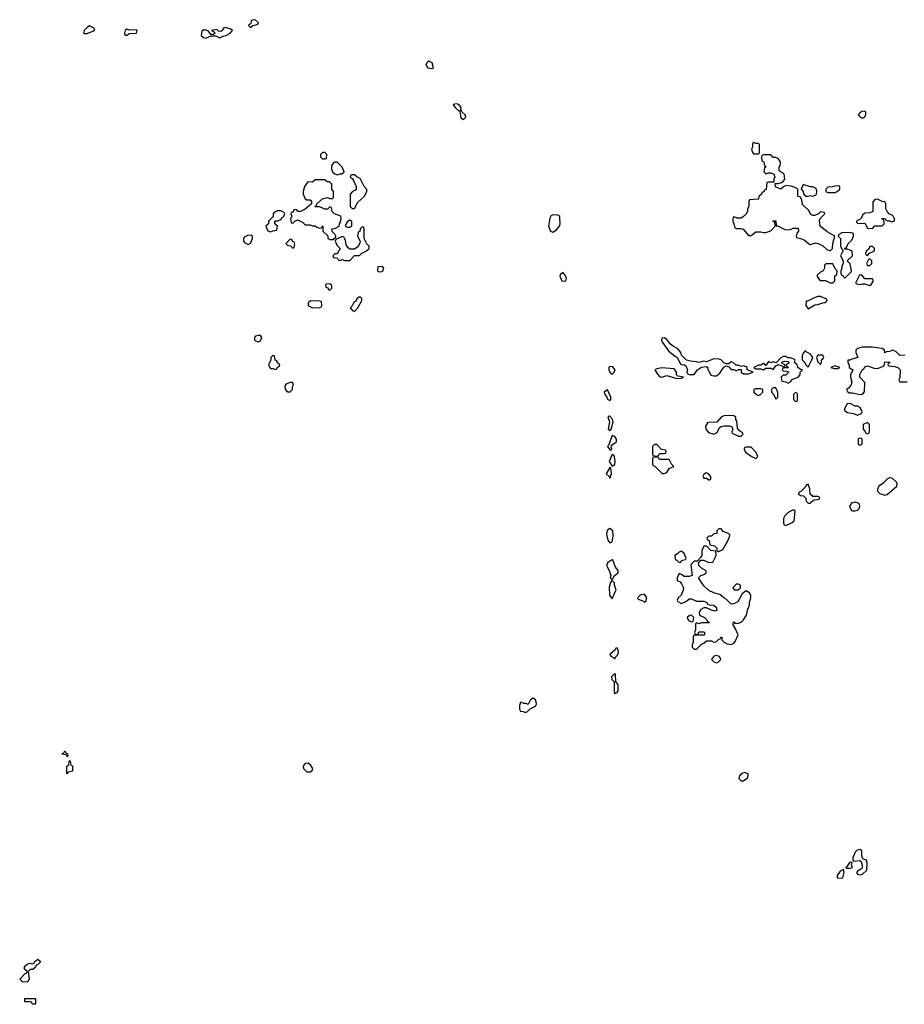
# Model space of a CAD drawing. Header units: inches. Extents: x 2701323 to 2964515, y 494916 to 722124.
# Tile 85 of 256: x 2762026 to 2769167, y 653646 to 661598. Entities that reach past the tile are written whole.
import ezdxf

# ---------------------------------------------------------------- set-up
doc = ezdxf.new("R2010")
doc.units = ezdxf.units.IN
doc.header["$MEASUREMENT"] = 0
doc.layers.add('C7665', color=7, linetype='Continuous')
doc.layers.add('C7666', color=7, linetype='Continuous')

msp = doc.modelspace()

# ---------------------------------------------------------------- linework, layer by layer
at = {"layer": 'C7665', "color": 2, "elevation": 6}
for points in [[(2764064, 660000), (2764034, 659970), (2764034, 659950), (2764014, 659930), (2764030, 659894), (2764050, 659884.7), (2764070, 659894), (2764102, 659898), (2764106, 659930), (2764086, 659950), (2764086, 659970), (2764090, 659974), (2764110, 659974), (2764134.6, 659985.4), (2764148.5, 660000)], [(2764217, 660000), (2764212, 659990), (2764218, 659958), (2764230, 659954), (2764246, 659970), (2764270, 659982), (2764310, 659962), (2764330, 659942), (2764370, 659942), (2764390, 659934), (2764410, 659934), (2764423.6, 659923.6), (2764450, 659914), (2764462, 659918), (2764470, 659934), (2764474, 659930), (2764474, 659890), (2764512.7, 659852.7), (2764514, 659830), (2764530, 659822), (2764550, 659822), (2764558, 659822), (2764566, 659830), (2764578, 659842), (2764578, 659850), (2764570, 659866), (2764547.3, 659887.3), (2764546, 659910), (2764570, 659912), (2764606, 659930), (2764608, 659950), (2764616.4, 659963.6), (2764622, 659990), (2764620, 660000)], [(2766307.7, 660000), (2766305.4, 659994.6), (2766296, 659930), (2766311.1, 659891.1), (2766330, 659881), (2766360.2, 659899.8), (2766384, 659930), (2766389, 659950), (2766387.5, 660000)], [(2767787, 660000), (2767782, 659990), (2767782, 659970), (2767791.6, 659951.6), (2767798, 659918), (2767812, 659912), (2767848.9, 659911.1), (2767865.4, 659905.4), (2767910, 659854), (2767930, 659854), (2767970, 659884.7), (2768010, 659884.7), (2768030, 659878), (2768050, 659878), (2768090, 659892), (2768126, 659930), (2768122, 659962), (2768106, 659970), (2768110, 659974), (2768130, 659974), (2768134, 659934), (2768146, 659934), (2768203.6, 659903.6), (2768230, 659902), (2768254.6, 659905.4), (2768270, 659914), (2768310, 659914), (2768314, 659890), (2768303.6, 659876.4), (2768294, 659850), (2768298, 659838), (2768330, 659832), (2768359.6, 659819.6), (2768403.6, 659783.6), (2768410, 659782), (2768450, 659796), (2768471.1, 659791.1), (2768510, 659772), (2768542, 659742), (2768570, 659732), (2768588, 659750), (2768589.1, 659790.9), (2768606, 659850), (2768544, 659884), (2768489.2, 659929.2), (2768483.1, 659976.9), (2768488, 659992), (2768496, 660000)], [(2767857.4, 660000), (2767850, 659995.3), (2767816.4, 659996.4), (2767806.5, 660000)], [(2768822.8, 660000), (2768822, 659998), (2768812, 659988), (2768782, 659970), (2768782, 659962), (2768792.7, 659952.7), (2768850, 659954), (2768870, 659914), (2768910, 659912), (2768930, 659932), (2768990, 659934), (2769006, 659950), (2769002, 659982), (2768988, 659988), (2768990, 659994), (2769012.7, 659992.7), (2769018, 659978), (2769032.7, 659972.7), (2769047.3, 659972.7), (2769070, 659964.7), (2769087.3, 659972.7), (2769088, 659990), (2769083, 660000)], [(2769171, 658889), (2769130, 658885.2), (2769099.3, 658919.3), (2769070, 658929.2), (2769050, 658919), (2769023.6, 658916.4), (2769010, 658908), (2769008, 658930), (2768990, 658942), (2768907.1, 658952.9), (2768830, 658953.2), (2768790, 658942.7), (2768774.8, 658930), (2768776, 658910), (2768791.1, 658868.9), (2768742.8, 658857.2), (2768727.3, 658847.3), (2768712.7, 658847.3), (2768711.3, 658830), (2768722, 658810), (2768722, 658790), (2768752, 658770), (2768734, 658730), (2768734, 658710), (2768744.7, 658670), (2768735.3, 658644.7), (2768718, 658622), (2768702, 658610), (2768710, 658594), (2768723.6, 658583.6), (2768750, 658584.7), (2768810, 658572), (2768830, 658574), (2768847.3, 658592.7), (2768848, 658668), (2768808, 658710), (2768808.4, 658731.6), (2768828, 658770), (2768842, 658778), (2768850, 658794), (2768870, 658802), (2768923.6, 658783.6), (2768950, 658782), (2768999, 658801), (2769008, 658810), (2769010, 658834), (2769050, 658832), (2769051.6, 658828.4), (2769038, 658822), (2769034, 658810), (2769043.6, 658803.6), (2769090, 658798), (2769114, 658790), (2769134, 658770), (2769132, 658708), (2769122, 658690), (2769130, 658674), (2769190, 658674)]]:
    msp.add_lwpolyline(points, dxfattribs=at)
at = {"layer": 'C7665', "color": 2}
for points, elevation in [([(2764690, 659978), (2764670, 659966), (2764654, 659930), (2764670, 659922), (2764690, 659922), (2764706, 659930), (2764706, 659970)], 6), ([(2763870, 659858), (2763838, 659842), (2763832.7, 659827.3), (2763832, 659810), (2763839.6, 659799.6), (2763870, 659782), (2763890, 659794), (2763906, 659830), (2763906, 659850), (2763896.4, 659856.4)], 6), ([(2764790, 659926), (2764774, 659910), (2764772.7, 659887.3), (2764758, 659882), (2764754, 659850), (2764774, 659810), (2764772.7, 659792.7), (2764756.9, 659763.1), (2764730, 659746), (2764690, 659746), (2764676.4, 659756.4), (2764660.4, 659780.4), (2764656.4, 659816.4), (2764642, 659842), (2764630, 659846), (2764578, 659822), (2764574, 659810), (2764590, 659774), (2764614, 659750), (2764590, 659706), (2764570, 659706), (2764554, 659690), (2764558, 659678), (2764590, 659674), (2764598, 659658), (2764610, 659654), (2764630, 659662), (2764650, 659652), (2764690, 659654), (2764730, 659694), (2764770, 659694), (2764788.4, 659711.6), (2764826, 659730), (2764846, 659750), (2764846, 659770), (2764828.4, 659788.4), (2764806, 659830), (2764806, 659910), (2764802, 659922)], 6), ([(2768730, 659879), (2768663.6, 659876.4), (2768638, 659862), (2768634, 659850), (2768651.6, 659831.6), (2768652.7, 659772.7), (2768663.6, 659743.6), (2768674, 659734), (2768652, 659690), (2768674, 659650), (2768674, 659630), (2768662, 659610), (2768662, 659590), (2768654, 659570), (2768654, 659550), (2768658, 659538), (2768674, 659530), (2768678, 659518), (2768690, 659514), (2768739, 659561), (2768742, 659570), (2768730, 659626), (2768706, 659650), (2768748, 659690), (2768747.3, 659727.3), (2768710, 659746), (2768686, 659746), (2768687.3, 659752.7), (2768702, 659758), (2768715.3, 659790), (2768743.1, 659816.9), (2768758, 659850), (2768758, 659870)], 6), ([(2764210, 659826), (2764174, 659790), (2764190, 659774), (2764212.7, 659772.7), (2764230, 659754), (2764242, 659758), (2764246, 659790), (2764242, 659802), (2764227.3, 659807.3), (2764222, 659822)], 6), ([(2768910, 659766), (2768890, 659766), (2768878, 659742), (2768862, 659730), (2768854, 659710), (2768858, 659698), (2768870, 659694), (2768887.3, 659712.7), (2768926, 659730), (2768926, 659750)], 6), ([(2768532.7, 659627.3), (2768523.6, 659616.4), (2768522, 659590), (2768511.6, 659568.4), (2768490, 659558), (2768464.7, 659535.3), (2768463.6, 659523.6), (2768479.6, 659499.6), (2768490, 659492), (2768530, 659492), (2768570, 659474), (2768590, 659474), (2768606, 659490), (2768606, 659530), (2768622, 659538), (2768626, 659570), (2768610, 659586), (2768590, 659626)], 6), ([(2768890, 659666), (2768878, 659662), (2768862, 659630), (2768870, 659614), (2768890, 659614), (2768906, 659630), (2768906, 659650)], 6), ([(2764950, 659606), (2764918, 659602), (2764914, 659570), (2764922, 659562), (2764950, 659564.7), (2764958, 659570), (2764966, 659590)], 6), ([(2766410, 659555.3), (2766390, 659538), (2766386, 659526), (2766402, 659490), (2766430, 659486), (2766435.3, 659490), (2766441.2, 659510), (2766430, 659535.3)], 6), ([(2764530, 659466), (2764498, 659462), (2764494, 659450), (2764498, 659438), (2764512.7, 659432.7), (2764518, 659418), (2764530, 659414), (2764546, 659430), (2764546, 659450)], 6), ([(2768816.4, 659536.4), (2768804.7, 659535.3), (2768774, 659470), (2768783.6, 659463.6), (2768810, 659458), (2768830, 659466), (2768850, 659466), (2768890, 659452), (2768900.4, 659459.6), (2768918, 659490), (2768910, 659506), (2768850, 659506), (2768830, 659528)], 6), ([(2764372.7, 659327.3), (2764354, 659310), (2764354, 659290), (2764390, 659272), (2764450, 659274), (2764462, 659278), (2764466, 659290), (2764462, 659322), (2764450, 659326)], 6), ([(2764776.4, 659356.4), (2764763.6, 659356.4), (2764750, 659346), (2764736.9, 659323.1), (2764724.7, 659315.3), (2764710, 659286), (2764694, 659270), (2764714, 659250), (2764730, 659242), (2764755.3, 659270), (2764788, 659330), (2764787.3, 659347.3)], 6), ([(2768490, 659362), (2768470, 659362), (2768434, 659350), (2768386, 659326), (2768374, 659326), (2768372, 659290), (2768390, 659262), (2768444, 659296), (2768470, 659298), (2768510, 659312), (2768530, 659314), (2768546, 659330), (2768542, 659342)], 6), ([(2763950, 659048.7), (2763930, 659042), (2763921, 659030), (2763922, 659010), (2763926.4, 659006.4), (2763950, 658996), (2763970, 659004.7), (2763982, 659030), (2763970, 659048)], 6), ([(2767230, 659028.7), (2767210, 659026), (2767206.8, 659010), (2767216, 658990), (2767263.5, 658923.5), (2767284, 658904), (2767334, 658870), (2767359.6, 658819.6), (2767370, 658812), (2767391.1, 658811.1), (2767403.6, 658803.6), (2767418, 658770), (2767411.3, 658750), (2767418, 658738), (2767430, 658731.3), (2767470, 658732), (2767498, 658770), (2767529, 658791), (2767570, 658796), (2767582, 658790), (2767582, 658770), (2767590, 658762), (2767606, 658726), (2767630, 658721), (2767650, 658722.8), (2767677, 658743), (2767710, 658792), (2767730, 658802), (2767750, 658794), (2767770, 658774), (2767791.6, 658771.6), (2767810, 658762), (2767830, 658774), (2767850, 658774), (2767851.3, 658750), (2767870, 658738.8), (2767910, 658738.8), (2767946, 658750), (2767898, 658770), (2767898, 658790), (2767890, 658795.3), (2767870, 658802), (2767850, 658798), (2767827.3, 658807.3), (2767808.4, 658808.4), (2767786, 658830), (2767770, 658834), (2767750, 658818), (2767730, 658818), (2767710, 658828), (2767688, 658850), (2767670, 658855.1), (2767630, 658859.3), (2767570, 658834), (2767550, 658839), (2767510, 658828.7), (2767490, 658836), (2767440.2, 658840.2), (2767409, 658849), (2767368.4, 658888.4), (2767362, 658910), (2767339.3, 658939.3), (2767300.2, 658960.2), (2767278.6, 658978.6), (2767250, 659014)], 6), ([(2768370, 658926), (2768350, 658906), (2768343.6, 658883.6), (2768342, 658850), (2768364.7, 658830), (2768372, 658810), (2768390, 658792), (2768422, 658850), (2768428, 658870), (2768410, 658898), (2768376.4, 658916.4)], 6), ([(2764070, 658886), (2764054, 658870), (2764054, 658850), (2764034, 658810), (2764050, 658782), (2764070, 658782), (2764090, 658774), (2764102, 658778), (2764107.3, 658792.7), (2764122, 658798), (2764126, 658810), (2764107.3, 658827.3), (2764102, 658842), (2764087.3, 658847.3), (2764082, 658882)], 6), ([(2768210, 658878), (2768190, 658878), (2768170, 658868), (2768134, 658826), (2768110, 658834), (2768090, 658828), (2768070, 658838), (2768050, 658806), (2768039, 658819), (2768030, 658822), (2768010, 658808), (2767990, 658808), (2767952, 658790), (2767970, 658778), (2768010, 658778), (2768030, 658771.3), (2768050, 658784.7), (2768090, 658784.7), (2768110, 658772), (2768130, 658802), (2768146, 658810), (2768146, 658814), (2768182, 658802), (2768190, 658794), (2768202, 658798), (2768206, 658810), (2768182, 658822), (2768178, 658830), (2768184, 658836), (2768200.2, 658839.8), (2768230, 658838), (2768238, 658830), (2768235.3, 658824.7), (2768214, 658810), (2768218, 658798), (2768232, 658790), (2768230, 658786), (2768190, 658786), (2768182, 658770), (2768190, 658762), (2768219.6, 658759.6), (2768234, 658750), (2768210, 658726), (2768190, 658726), (2768174, 658710), (2768178, 658678), (2768210, 658674), (2768230, 658662), (2768250, 658674), (2768264, 658696), (2768310, 658712), (2768328, 658730), (2768328, 658750), (2768346, 658770), (2768330, 658774), (2768308, 658790), (2768302, 658810), (2768282, 658830), (2768286, 658850), (2768276.4, 658856.4), (2768250, 658868), (2768228.4, 658868.4)], 6), ([(2768510, 658888), (2768470, 658888), (2768458, 658870), (2768470, 658834), (2768490, 658814), (2768498, 658830), (2768498, 658850), (2768510, 658858), (2768517.2, 658870)], 6), ([(2766790, 658798), (2766782, 658790), (2766782, 658770), (2766791, 658750), (2766810, 658734.8), (2766825.2, 658750), (2766834, 658770), (2766814.5, 658794.5)], 6), ([(2767210, 658786), (2767170, 658778), (2767154, 658770), (2767174.4, 658734.4), (2767194.8, 658714.8), (2767210, 658710.8), (2767250, 658724.7), (2767330, 658701), (2767370, 658702), (2767386, 658710), (2767338, 658718), (2767328.7, 658728.7), (2767329.2, 658750), (2767310, 658778)], 6), ([(2768610, 658802), (2768574, 658790), (2768602, 658782), (2768630, 658782), (2768646, 658790)], 6), ([(2764210, 658668), (2764182, 658658), (2764172, 658650), (2764166, 658634), (2764170, 658614), (2764179.6, 658599.6), (2764190, 658592), (2764210, 658592), (2764228, 658610), (2764228, 658630), (2764236.4, 658656.4), (2764227.3, 658667.3)], 6), ([(2766770, 658609), (2766744.7, 658590), (2766751, 658570), (2766766.8, 658550), (2766770, 658534), (2766790, 658522), (2766798, 658530), (2766798, 658550)], 6), ([(2768010, 658618), (2767970, 658618), (2767954, 658610), (2767954, 658590), (2767974, 658570), (2767990, 658562), (2768006, 658570), (2768026, 658590), (2768026, 658610)], 6), ([(2768130, 658626), (2768110, 658626), (2768094, 658610), (2768094, 658590), (2768112.7, 658572.7), (2768130, 658534), (2768146, 658550), (2768146, 658590)], 6), ([(2768290, 658586), (2768274, 658570), (2768274, 658530), (2768290, 658514), (2768302, 658518), (2768306, 658530), (2768306, 658570), (2768302, 658582)], 6), ([(2768730, 658498), (2768705.4, 658494.6), (2768683.6, 658456.4), (2768685.4, 658445.4), (2768706, 658426), (2768756.9, 658416.9), (2768790, 658404.7), (2768822, 658418), (2768826, 658430), (2768810, 658466), (2768790, 658478), (2768770, 658478)], 6), ([(2766790, 658395.3), (2766784.7, 658395.3), (2766774, 658390), (2766786.8, 658350), (2766778, 658290), (2766790, 658278), (2766802, 658290), (2766818, 658350), (2766812.5, 658372.5)], 6), ([(2767770, 658402), (2767710, 658398), (2767690, 658388), (2767652.7, 658347.3), (2767590, 658346), (2767578, 658342), (2767563.6, 658316.4), (2767564.7, 658290), (2767585.4, 658265.4), (2767630, 658251.3), (2767657.2, 658262.8), (2767675.3, 658304.7), (2767688, 658312), (2767710, 658318), (2767756.9, 658316.9), (2767774, 658310), (2767779.6, 658299.6), (2767782, 658290), (2767774, 658270), (2767778, 658258), (2767830, 658234), (2767850, 658234), (2767866, 658250), (2767862, 658262), (2767836.4, 658276.4), (2767820.4, 658300.4), (2767815.3, 658355.3), (2767808, 658370), (2767807.3, 658387.3), (2767790, 658398)], 6), ([(2768870, 658346), (2768834, 658330), (2768834, 658290), (2768852.7, 658272.7), (2768858, 658258), (2768870, 658254), (2768882, 658258), (2768886, 658270), (2768886, 658330)], 6), ([(2766810, 658239), (2766779.8, 658160.2), (2766772, 658150), (2766790, 658124.7), (2766798, 658122), (2766806, 658130), (2766802, 658142), (2766804, 658156), (2766815.3, 658170), (2766842.7, 658190), (2766842.7, 658210), (2766831.5, 658231.5)], 6), ([(2768818, 658218), (2768803.6, 658216.4), (2768794, 658210), (2768794, 658170), (2768810, 658162), (2768826, 658170), (2768826, 658210)], 6), ([(2767170, 658166), (2767150, 658166), (2767134, 658150), (2767134, 658090), (2767138, 658078), (2767170, 658074), (2767182, 658078), (2767190, 658094), (2767230, 658094), (2767242, 658098), (2767246, 658110), (2767242, 658122), (2767207.3, 658127.3)], 6), ([(2767930, 658146), (2767890, 658146), (2767878, 658142), (2767874, 658130), (2767885.4, 658105.4), (2767930, 658072), (2767970, 658054), (2767986, 658070), (2767978, 658090), (2767970, 658106)], 6), ([(2766810, 658086), (2766784, 658030), (2766810, 657992), (2766830, 658004.7), (2766833.2, 658030), (2766827.3, 658067.3), (2766822, 658082)], 6), ([(2767170, 658066), (2767138, 658062), (2767134, 658050), (2767134, 658010), (2767138, 657998), (2767152.7, 657992.7), (2767212.7, 657932.7), (2767230, 657932), (2767250, 657942), (2767270, 657974), (2767306, 657990), (2767288, 658008), (2767270, 658046), (2767190, 658046), (2767182, 658062)], 6), ([(2766790, 657982), (2766761, 657930), (2766784.7, 657910), (2766790, 657894), (2766802.7, 657930), (2766798, 657978)], 6), ([(2767570, 657938), (2767563.6, 657936.4), (2767550, 657926), (2767542, 657910), (2767543.6, 657903.6), (2767550, 657894), (2767570, 657894), (2767590, 657882), (2767598, 657882), (2767606, 657890), (2767606, 657910), (2767586, 657930)], 6), ([(2769050, 657898), (2769031.1, 657888.9), (2768992, 657850), (2768965.4, 657834.6), (2768952, 657810), (2768952, 657790), (2768971.1, 657771.1), (2769010, 657758), (2769030, 657762), (2769108, 657830), (2769108.7, 657850), (2769103.1, 657863.1), (2769070, 657895.3)], 6), ([(2768390, 657846), (2768378, 657842), (2768372.7, 657827.3), (2768332.7, 657787.3), (2768318, 657782), (2768314, 657770), (2768330, 657754), (2768352.7, 657752.7), (2768372.7, 657732.7), (2768374, 657710), (2768390, 657694), (2768410, 657694), (2768416.4, 657703.6), (2768440.4, 657719.6), (2768470, 657722), (2768486, 657730), (2768482, 657742), (2768470, 657746), (2768430, 657746), (2768407.3, 657767.3), (2768406, 657810)], 6), ([(2768276.4, 657636.4), (2768263.6, 657636.4), (2768230, 657618), (2768202, 657590), (2768192, 657570), (2768192.7, 657532.7), (2768198, 657518), (2768210, 657514), (2768230, 657522), (2768263.1, 657536.9), (2768278, 657550), (2768286, 657630)], 6), ([(2768770, 657701.2), (2768744, 657696), (2768724.7, 657670), (2768738, 657638), (2768750, 657631.3), (2768770, 657631), (2768790, 657638), (2768802, 657650), (2768809, 657670), (2768802, 657690)], 6), ([(2766790, 657489), (2766767.9, 657472.1), (2766763.5, 657443.5), (2766775.3, 657395.3), (2766790, 657372), (2766810, 657382), (2766818, 657430), (2766813.2, 657470)], 6), ([(2767690, 657486), (2767670, 657486), (2767654, 657470), (2767652.7, 657447.3), (2767630, 657446), (2767610, 657426), (2767590, 657426), (2767574, 657410), (2767578, 657398), (2767592, 657392), (2767598, 657358), (2767634, 657350), (2767654, 657330), (2767654, 657310), (2767662, 657302), (2767670, 657302), (2767702, 657318), (2767742, 657390), (2767758, 657430), (2767758, 657438), (2767748.4, 657448.4), (2767704, 657464)], 6), ([(2767570, 657346), (2767550, 657346), (2767543.6, 657336.4), (2767532, 657310), (2767532, 657270), (2767523.6, 657256.4), (2767494, 657226), (2767470, 657226), (2767444.7, 657195.3), (2767454, 657110), (2767430, 657102), (2767390, 657102), (2767370, 657118), (2767350, 657126), (2767334, 657090), (2767334, 657070), (2767356.9, 657056.9), (2767370, 657042), (2767384.7, 657010), (2767382, 656990), (2767364.7, 656950), (2767342, 656930), (2767334, 656910), (2767338, 656898), (2767370, 656882), (2767410, 656902), (2767430, 656922), (2767450, 656922), (2767490, 656902), (2767550, 656902), (2767574, 656890), (2767578, 656878), (2767592.7, 656872.7), (2767630.9, 656870.9), (2767652, 656850), (2767652.7, 656827.3), (2767638, 656822), (2767610, 656828), (2767570, 656848), (2767550, 656848), (2767525.4, 656834.6), (2767512, 656810), (2767514, 656790), (2767554, 656770), (2767574, 656750), (2767578, 656738), (2767594, 656730), (2767590, 656726), (2767530, 656728), (2767510, 656718), (2767490, 656726), (2767482, 656718), (2767482, 656670), (2767474, 656650), (2767478, 656638), (2767490, 656634), (2767502, 656638), (2767510, 656654), (2767550, 656654), (2767554, 656650), (2767554, 656630), (2767550, 656626), (2767470, 656626), (2767463.6, 656616.4), (2767462, 656570), (2767454, 656550), (2767454, 656530), (2767470, 656514), (2767490, 656514), (2767530, 656554), (2767550, 656562), (2767570, 656582), (2767610, 656582), (2767630, 656572), (2767647.3, 656572.7), (2767670, 656594), (2767682, 656598), (2767690, 656614), (2767694, 656610), (2767694, 656590), (2767714, 656570), (2767738, 656558), (2767770, 656551.3), (2767790, 656562), (2767803.1, 656576.9), (2767826, 656630), (2767803.1, 656683.1), (2767786, 656710), (2767786, 656730), (2767790, 656734), (2767802, 656722), (2767830, 656724.7), (2767850, 656731.3), (2767870, 656751.3), (2767893.2, 656790), (2767903.1, 656836.9), (2767918, 656870), (2767918, 656890), (2767928, 656930), (2767928, 656950), (2767918, 656970), (2767890, 656986), (2767859.6, 656960.4), (2767823.6, 656896.4), (2767796.9, 656883.1), (2767770, 656878), (2767730, 656918), (2767710, 656928), (2767690, 656948), (2767676.4, 656956.4), (2767628.9, 656968.9), (2767588.4, 656988.4), (2767550, 657026), (2767506, 657090), (2767526, 657110), (2767550, 657118), (2767568, 657130), (2767567.3, 657147.3), (2767529.1, 657169.1), (2767508.9, 657188.9), (2767506, 657214), (2767510, 657214), (2767526, 657234), (2767550, 657232), (2767590, 657214), (2767622, 657218), (2767648, 657270), (2767646, 657306), (2767606, 657310), (2767586, 657330), (2767582, 657342)], 6), ([(2766810, 657235.3), (2766790, 657226), (2766770.8, 657210), (2766762.8, 657190), (2766786, 657150), (2766798, 657110), (2766794, 657090), (2766810, 657074), (2766828, 657110), (2766857.2, 657130), (2766857.2, 657150), (2766836.6, 657176.6), (2766814.6, 657234.6)], 6), ([(2767370, 657306), (2767350, 657298), (2767336.9, 657283.1), (2767314, 657270), (2767318, 657238), (2767330, 657234), (2767350, 657214), (2767362, 657218), (2767368.4, 657231.6), (2767402, 657238), (2767406, 657250), (2767390, 657286)], 6), ([(2766810, 657068), (2766792, 657050), (2766791.3, 657030), (2766784.7, 657015.3), (2766786.8, 656950), (2766810, 656922), (2766829.2, 656970.8), (2766842, 656990), (2766828.7, 657030), (2766828, 657050)], 6), ([(2767830, 657038), (2767810, 657038), (2767782, 657010), (2767792.7, 656992.7), (2767830, 656994), (2767846, 657010), (2767846, 657030)], 6), ([(2767070, 656958), (2767034, 656950), (2767014, 656930), (2767018, 656918), (2767062, 656902), (2767070, 656894), (2767082, 656898), (2767088, 656930)], 6), ([(2767450, 656788), (2767432.7, 656787.3), (2767414, 656770), (2767425.4, 656745.4), (2767450, 656734), (2767462, 656738), (2767468, 656770)], 6), ([(2766850, 656526), (2766838, 656522), (2766834, 656510), (2766791.3, 656470), (2766798, 656458), (2766823.6, 656443.6), (2766830, 656434), (2766834, 656446), (2766853.2, 656466.8), (2766859, 656490), (2766858, 656510)], 6), ([(2767650, 656462), (2767630, 656458), (2767612, 656430), (2767630, 656412), (2767650, 656404.7), (2767666, 656410), (2767686, 656430), (2767674.6, 656454.6)], 6), ([(2766830, 656318), (2766804.7, 656290), (2766806, 656270), (2766826, 656250), (2766826, 656170), (2766830, 656154), (2766838, 656162), (2766850, 656164.7), (2766856.4, 656176.4), (2766858, 656230), (2766838, 656250), (2766835.3, 656310)], 6), ([(2766170, 656118), (2766150, 656106), (2766130, 656066), (2766115.3, 656075.3), (2766096.4, 656076.4), (2766070, 656086), (2766062, 656058), (2766062, 656030), (2766070, 656014), (2766091.6, 656011.6), (2766110, 656002), (2766126, 656010), (2766147.3, 656032.7), (2766190, 656054), (2766198, 656070), (2766195.3, 656090), (2766190, 656106), (2766176.4, 656116.4)], 6), ([(2762410, 655646), (2762402, 655662), (2762370, 655666), (2762366, 655670), (2762382, 655678), (2762390, 655692), (2762398, 655678), (2762411.6, 655671.6), (2762414, 655650)], 2), ([(2762410, 655506), (2762406, 655510), (2762406, 655570), (2762422, 655578), (2762426, 655610), (2762430, 655614), (2762434, 655610), (2762438, 655578), (2762451.6, 655571.6), (2762452, 655530), (2762418, 655522)], 2), ([(2764353.5, 655593.5), (2764330.3, 655589.7), (2764314.9, 655570), (2764317.1, 655550), (2764344.8, 655524.8), (2764370, 655522.4), (2764386.3, 655533.7), (2764393.6, 655550), (2764375.7, 655575.7)], 6), ([(2767877.2, 655517.2), (2767850, 655508), (2767838, 655490), (2767832, 655470), (2767851.6, 655451.6), (2767870, 655451.3), (2767890, 655466), (2767898, 655470), (2767908, 655490), (2767907.3, 655507.3)], 6), ([(2768810, 654897.2), (2768787.9, 654892.1), (2768770, 654875.3), (2768751, 654830), (2768751.3, 654811.3), (2768762.8, 654802.8), (2768807.1, 654807.1), (2768819.3, 654799.3), (2768827.7, 654770), (2768826.8, 654750), (2768821, 654739), (2768790, 654722), (2768781, 654710), (2768790, 654698), (2768810, 654692), (2768830, 654698), (2768866, 654730), (2768868, 654790), (2768862, 654810), (2768839.3, 654819.3), (2768829.1, 654829.1), (2768824.8, 654844.8), (2768825.2, 654885.2)], 6), ([(2768735.3, 654795.3), (2768724.7, 654790), (2768702.8, 654757.2), (2768692, 654750), (2768704.5, 654744.5), (2768730, 654744.9), (2768748.7, 654750), (2768742, 654770), (2768746, 654790)], 6), ([(2768675.3, 654735.3), (2768650, 654722), (2768626.4, 654686.4), (2768626, 654670), (2768630, 654664.7), (2768670, 654666.8), (2768682.7, 654710)], 6), ([(2762090, 653826), (2762048.4, 653828.4), (2762026, 653850), (2762070, 653894), (2762082, 653898), (2762086, 653910), (2762066, 653930), (2762066, 653950), (2762086, 653970), (2762110, 653978), (2762126, 653974), (2762142, 653978), (2762146, 653990), (2762171.6, 654011.6), (2762190, 653994), (2762190, 653986), (2762170, 653966), (2762158, 653962), (2762152.7, 653947.3), (2762132.7, 653927.3), (2762110, 653926), (2762094, 653910), (2762102, 653850)], 2), ([(2762130, 653646), (2762122, 653662), (2762110, 653666), (2762067.3, 653667.3), (2762067.3, 653692.7), (2762150, 653694), (2762154, 653690), (2762154, 653650), (2762150, 653646)], 2)]:
    msp.add_lwpolyline(points, close=True, dxfattribs=dict(at, elevation=elevation))
at = {"layer": 'C7666', "color": 2, "elevation": 6}
for points in [[(2762590, 661548.7), (2762570, 661534), (2762546, 661510), (2762542, 661490), (2762550, 661486), (2762570, 661487.3), (2762628.7, 661510), (2762628, 661530)], [(2763686.4, 661533.6), (2763671.3, 661528.7), (2763662, 661518), (2763662, 661510), (2763650, 661502), (2763630, 661506), (2763618, 661518), (2763574, 661510), (2763598, 661498), (2763602, 661490), (2763590, 661478), (2763570, 661478), (2763548.7, 661508.7), (2763530, 661514), (2763506.8, 661513.2), (2763495.3, 661504.7), (2763490.7, 661470), (2763510, 661455.5), (2763530, 661447.7), (2763572.9, 661467.1), (2763606.8, 661466.8), (2763623.6, 661463.6), (2763630, 661454), (2763650, 661454), (2763658, 661462), (2763690, 661470.8), (2763724, 661490), (2763744, 661510), (2763730, 661521.2)], [(2763910, 661598), (2763894, 661590), (2763892, 661568), (2763874, 661550), (2763890, 661534), (2763908, 661552), (2763940.2, 661559.8), (2763950, 661564.7), (2763952.7, 661572.7), (2763930, 661594)], [(2762890, 661522), (2762878, 661510), (2762872, 661490), (2762874, 661474), (2762890, 661472), (2762913.6, 661486.4), (2762970, 661488.2), (2762974, 661510), (2762970, 661515.3), (2762910, 661514)], [(2765330, 661262), (2765321, 661259), (2765312, 661250), (2765304.7, 661230), (2765322, 661210), (2765350, 661204.7), (2765356.4, 661203.6), (2765366, 661210), (2765355.3, 661250)], [(2765550, 660919.3), (2765527.5, 660912.5), (2765524.7, 660910), (2765545.2, 660885.2), (2765570, 660862), (2765579.6, 660859.6), (2765586.4, 660806.4), (2765610, 660791.3), (2765628.7, 660810), (2765622, 660830), (2765598, 660850), (2765590, 660866), (2765582, 660862), (2765588, 660872), (2765588.7, 660890), (2765570, 660914)], [(2768830, 660858), (2768814, 660850), (2768794, 660830), (2768814, 660810), (2768830, 660802), (2768846, 660810), (2768858, 660830), (2768858, 660850), (2768850, 660855.3)], [(2767950, 660606), (2767942, 660598), (2767942, 660570), (2767934, 660550), (2767943.6, 660523.6), (2767950, 660514), (2767990, 660514), (2767998, 660522), (2767998, 660590), (2767990, 660598), (2767970, 660598)], [(2764490, 660526), (2764470, 660526), (2764454, 660510), (2764454, 660490), (2764470, 660474), (2764490, 660474), (2764502, 660478), (2764506, 660510)], [(2764590, 660446), (2764570, 660446), (2764558, 660442), (2764543.6, 660416.4), (2764542, 660390), (2764552, 660370), (2764570, 660352), (2764590, 660344.7), (2764612.7, 660352.7), (2764627.3, 660352.7), (2764646, 660370), (2764630, 660406)], [(2764730, 660346), (2764710, 660346), (2764698, 660342), (2764694, 660330), (2764712.7, 660312.7), (2764719.6, 660299.6), (2764742, 660250), (2764742, 660230), (2764738, 660222), (2764714, 660210), (2764694, 660190), (2764694, 660090), (2764710, 660074), (2764730, 660074), (2764756.4, 660123.6), (2764808, 660170), (2764828, 660210), (2764827.3, 660227.3), (2764806, 660250), (2764774.6, 660314.6), (2764748, 660328)], [(2768350, 660266), (2768334, 660230), (2768351.6, 660211.6), (2768352.7, 660192.7), (2768370, 660174), (2768390, 660172), (2768410, 660178), (2768430, 660172), (2768450, 660182), (2768458, 660190), (2768462, 660210), (2768458, 660230), (2768450, 660238), (2768430, 660248.7), (2768408.9, 660248.9)], [(2768636.4, 660256.4), (2768605.4, 660254.6), (2768587.3, 660247.3), (2768550, 660246), (2768534, 660230), (2768534, 660210), (2768550, 660202), (2768610, 660202), (2768626, 660210), (2768646, 660230), (2768646, 660250)]]:
    msp.add_lwpolyline(points, close=True, dxfattribs=at)
for points in [[(2768496, 660000), (2768526, 660030), (2768522, 660042), (2768490, 660046), (2768472.7, 660027.3), (2768443.6, 660016.4), (2768430, 660015.3), (2768410, 660028), (2768396, 660056), (2768344.7, 660104.7), (2768340.4, 660140.4), (2768330, 660166), (2768308, 660170), (2768307.3, 660227.3), (2768296.4, 660236.4), (2768253.6, 660253.6), (2768210, 660258), (2768191.6, 660248.4), (2768170, 660228), (2768127.3, 660247.3), (2768126, 660274), (2768150, 660274), (2768176.4, 660283.6), (2768190, 660292), (2768202, 660310), (2768198, 660350), (2768158, 660378), (2768156.4, 660403.6), (2768168, 660430), (2768168, 660450), (2768150, 660478), (2768130, 660486), (2768110, 660486), (2768090, 660506), (2768030, 660506), (2768018, 660502), (2768014, 660490), (2768018, 660458), (2768034, 660450), (2768038, 660418), (2768052, 660410), (2768038, 660402), (2768034, 660370), (2768050, 660354), (2768070, 660362), (2768090, 660362), (2768114, 660350), (2768122, 660330), (2768114, 660310), (2768114, 660286), (2768070, 660286), (2768058, 660282), (2768052.7, 660227.3), (2768038, 660222), (2768032.7, 660207.3), (2768018, 660202), (2768014, 660190), (2767994, 660170), (2767990, 660148), (2767918, 660142), (2767912.7, 660127.3), (2767911.1, 660088.9), (2767902, 660070), (2767902, 660050), (2767891.1, 660028.9), (2767870, 660008), (2767857.4, 660000)], [(2764620, 660000), (2764618, 660010), (2764568, 660030), (2764548, 660050), (2764542, 660082), (2764530, 660086), (2764511.6, 660068.4), (2764490, 660068), (2764450, 660086), (2764410, 660086), (2764408, 660090), (2764422, 660098), (2764426, 660110), (2764470, 660152), (2764510, 660162), (2764530, 660154), (2764550, 660154), (2764558, 660162), (2764558, 660210), (2764546, 660230), (2764546, 660270), (2764527.3, 660287.3), (2764508.4, 660288.4), (2764490, 660306), (2764410, 660306), (2764390, 660286), (2764352.7, 660287.3), (2764324.7, 660250), (2764314, 660210), (2764314, 660190), (2764331.6, 660151.6), (2764343.6, 660143.6), (2764370, 660142), (2764376.9, 660136.9), (2764382, 660130), (2764382, 660110), (2764330, 660068), (2764291.6, 660048.4), (2764268, 660048), (2764262, 660062), (2764250, 660066), (2764238, 660062), (2764232.7, 660047.3), (2764218, 660042), (2764214, 660030), (2764222, 660010), (2764217, 660000)], [(2769083, 660000), (2769078, 660010), (2769070, 660018), (2769047.3, 660027.3), (2769028.4, 660048.4), (2769018, 660070), (2769018, 660110), (2769010, 660126), (2768988.4, 660128.4), (2768950, 660148), (2768930, 660146), (2768912.7, 660127.3), (2768914, 660050), (2768890, 660038), (2768850, 660035.3), (2768830, 660018), (2768822.8, 660000)], [(2764148.5, 660000), (2764158, 660010), (2764166, 660030), (2764162, 660042), (2764135.3, 660055.3), (2764104.7, 660055.3), (2764079.6, 660040.4), (2764072, 660030), (2764072, 660008), (2764064, 660000)], [(2766387.5, 660000), (2766387.3, 660007.3), (2766370, 660018), (2766330, 660022), (2766312, 660010), (2766307.7, 660000)], [(2767806.5, 660000), (2767790, 660006), (2767787, 660000)]]:
    msp.add_lwpolyline(points, dxfattribs=at)

doc.saveas('drawing.dxf')
